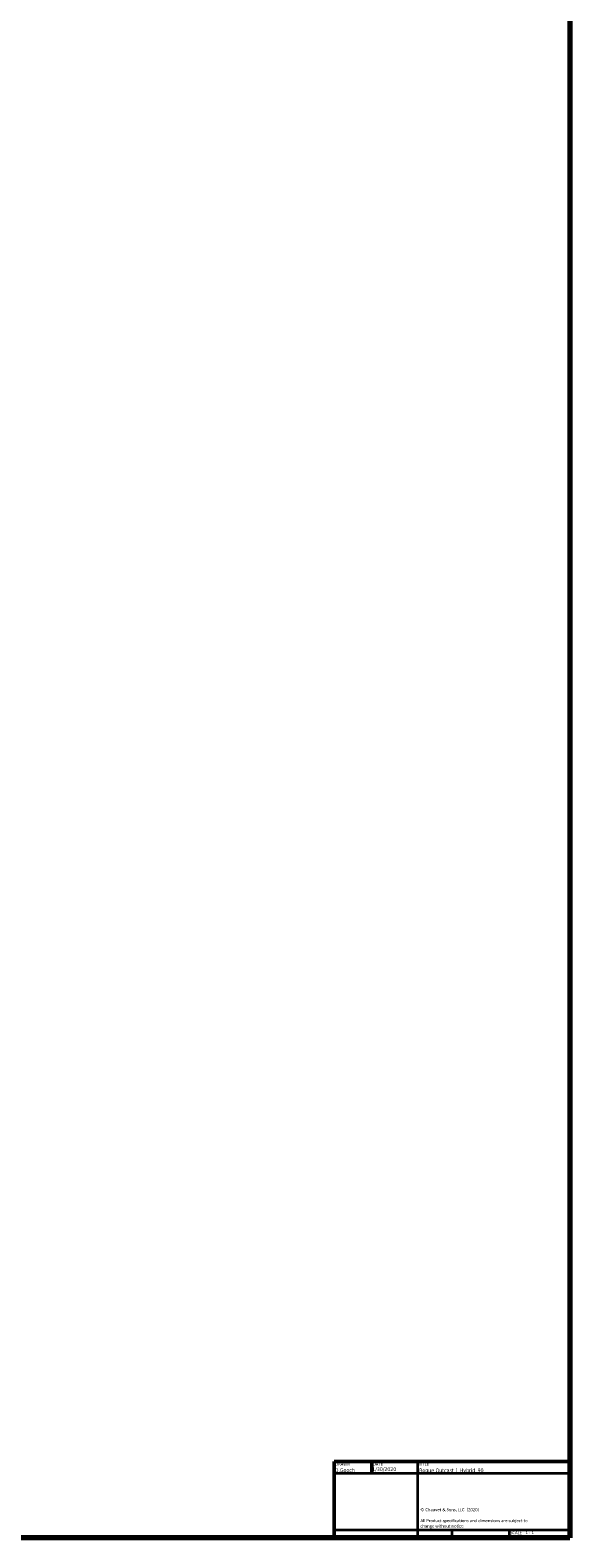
# Model space of a CAD drawing. Header units: millimetres. Extents: x 20 to 2980, y 20 to 2980.
# Tile 4 of 8: x 2529 to 2980, y 20 to 1280. Entities that reach past the tile are written whole.
import ezdxf
from ezdxf.enums import TextEntityAlignment as Align

# ---------------------------------------------------------------- set-up
doc = ezdxf.new("R2010")
doc.units = ezdxf.units.MM
doc.layers.add('Border (ISO)', color=7, linetype='Continuous', lineweight=70)
doc.layers.add('Title (ISO)', color=7, linetype='Continuous', lineweight=50)
doc.styles.add('Note Text (ISO)', font='tahoma.ttf')
doc.styles.add('Text Style38', font='tahoma.ttf')
doc.styles.add('Text Style39', font='tahoma.ttf')

# ---------------------------------------------------------------- blocks, each defined once
blk = doc.blocks.new('Borders Chauvet')
at = {"layer": 'Border (ISO)'}
for p, q in [((2980, 2980), (2980, 20)), ((2980, 20), (20, 20))]:
    blk.add_line(p, q, dxfattribs=at)
blk = doc.blocks.new('Title Blocks Chauvet')
at = {"layer": 'Title (ISO)'}
for p, q in [((414.9, 145.8), (218, 145.8)), ((218, 145.8), (218, 82.1)), ((249.5, 145.8), (249.5, 136.2)), ((414.9, 82.1), (414.9, 145.8)), ((218, 82.1), (414.9, 82.1))]:
    blk.add_line(p, q, dxfattribs=at)
at = {"layer": 'Title (ISO)', "lineweight": 35}
for p, q in [((287.9, 82.1), (287.9, 145.8)), ((218, 136.2), (414.9, 136.2)), ((287.9, 88.5), (218, 88.5)), ((414.9, 88.5), (287.9, 88.5)), ((316.3, 88.5), (316.3, 82.1)), ((364.1, 88.5), (364.1, 82.1))]:
    blk.add_line(p, q, dxfattribs=at)
at = {"layer": 'Title (ISO)', "color": 7, "style": 'Text Style38'}
for s, p in [('DRAWN', (218.8, 145)), ('DATE', (250.3, 145)), ('TITLE', (288.7, 145))]:
    blk.add_text(s, height=2.54, dxfattribs=at).set_placement(p, align=Align.TOP_LEFT)
at = {"layer": 'Title (ISO)', "color": 7, "insert": (290, 106.9), "char_height": 2.54, "width": 96.447, "attachment_point": 1, "line_spacing_factor": 1.07956, "style": 'Note Text (ISO)'}
blk.add_mtext('\\fCalibri|b0|i0;\\H2.5400;© Chauvet & Sons, LLC  (2020)\\P\\fCalibri|b0|i0;\\H2.5400;\\P\\fCalibri|b0|i0;\\H2.5400;All Product specifications and dimensions are subject to change without notice \\P', dxfattribs=at)
at = {"layer": 'Title (ISO)', "color": 7, "insert": (364.9, 87.7), "char_height": 2.54, "attachment_point": 1, "style": 'Note Text (ISO)'}
blk.add_mtext('\\fTahoma|b0|i0;\\H2.5400;SCALE', dxfattribs=at)
at = {"layer": 'Title (ISO)', "color": 7}
for tag, p, height, style in [('AUTHOR_001', (218.5, 137.1), 3.17, 'Text Style39'), ('CREATION_DATE_001', (249.8, 137.9), 3.17, 'Text Style39'), ('TITLE_001', (289, 136.9), 3.17, 'Text Style39'), ('Initial_View_Scale_001', (377.9, 85.2), 2.54, 'Text Style38')]:
    blk.add_attdef(tag, p, '', height=height, dxfattribs=dict(at, style=style))

msp = doc.modelspace()

# ---------------------------------------------------------------- block references
msp.add_blockref('Borders Chauvet', (0, 0))
msp.add_blockref('Title Blocks Chauvet', (2565.1, -62.1)).add_auto_attribs({'CREATION_DATE_001': '1/30/2020', 'AUTHOR_001': 'D.Gooch', 'TITLE_001': 'Rogue Outcast 1 Hybrid_90', 'Initial_View_Scale_001': '1 : 1'})

doc.saveas('drawing.dxf')
